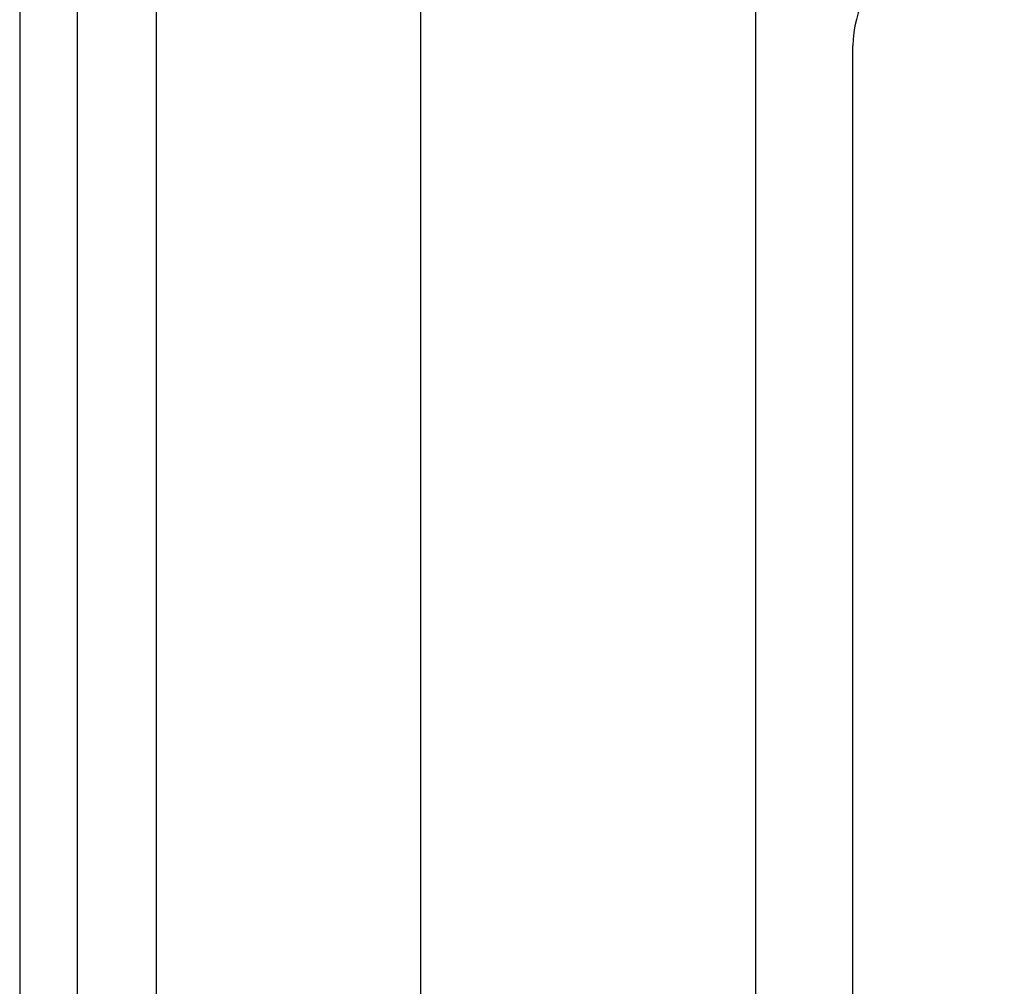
# Model space of a CAD drawing. Header units: inches. Extents: x 4 to 134, y 7 to 73.
# Tile 9 of 104: x 3.91 to 5.07, y 18.23 to 19.37. Entities that reach past the tile are written whole.
import ezdxf

# ---------------------------------------------------------------- set-up
doc = ezdxf.new("R2010")
doc.units = ezdxf.units.IN
doc.header["$MEASUREMENT"] = 0
doc.layers.add('Visible Edges(ANSI)', color=7, linetype='Continuous', lineweight=25)
doc.layers.add('Visible Tangent Edges(ANSI)', color=7, linetype='Continuous', lineweight=25)

msp = doc.modelspace()

# ---------------------------------------------------------------- linework, layer by layer
at = {"layer": 'Visible Edges(ANSI)'}
for p, q in [((3.9113, 51.4124), (3.9113, 15.9314)), ((3.9793, 15.9314), (3.9793, 51.4124)), ((4.3833, 16.5888), (4.3833, 19.6366)), ((4.777, 19.6366), (4.777, 16.5888)), ((4.8918, 17.9126), (4.8918, 19.3414))]:
    msp.add_line(p, q, dxfattribs=at)
msp.add_arc((5.0168, 19.3414), 0.125, 64.8704, 180, dxfattribs=at)
at = {"layer": 'Visible Tangent Edges(ANSI)'}
msp.add_line((4.0723, 15.9314), (4.0723, 51.4124), dxfattribs=at)

doc.saveas('drawing.dxf')
